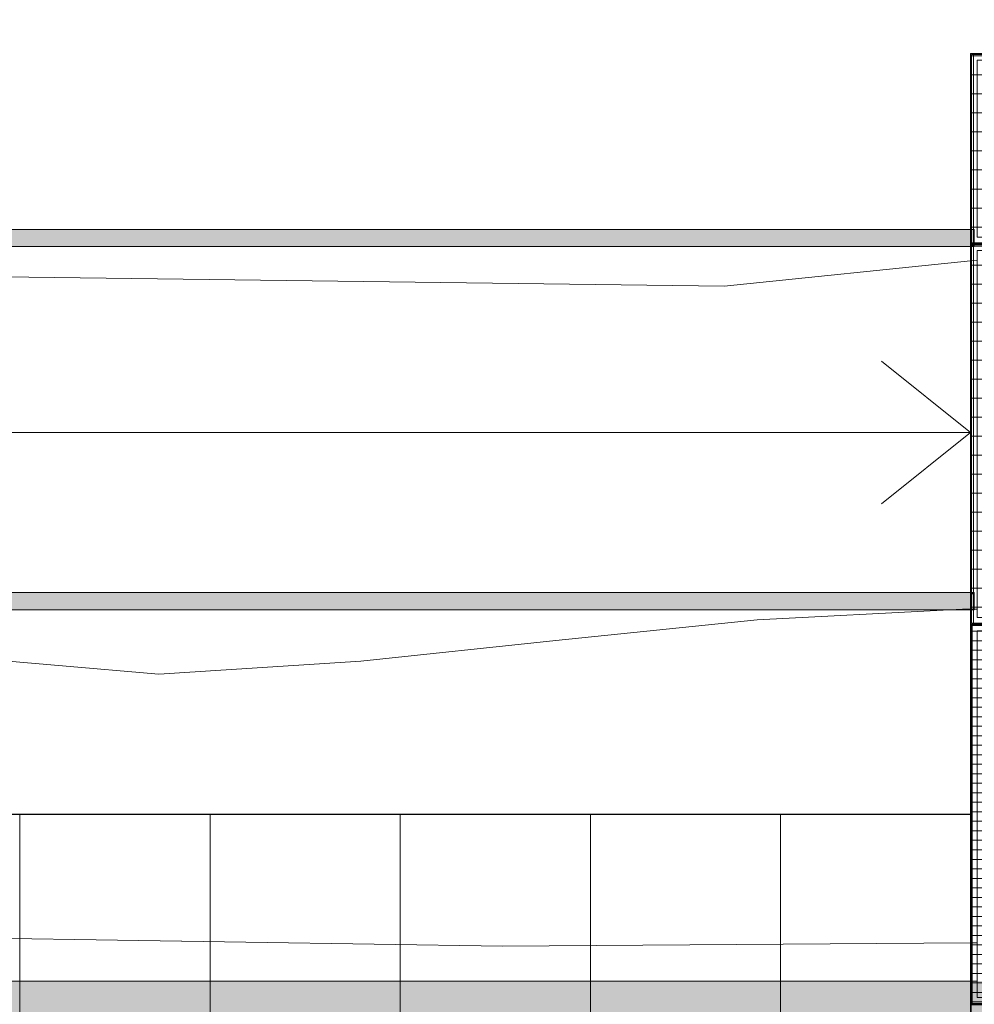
# Model space of a CAD drawing. Header units: metres. Extents: x -373759 to -373409, y 810976 to 811228.
# Tile 39 of 153: x -373633.38 to -373628.36, y 811115.88 to 811121.06. Entities that reach past the tile are written whole.
import ezdxf

# ---------------------------------------------------------------- set-up
doc = ezdxf.new("R2010")
doc.units = ezdxf.units.M
doc.header["$XCLIPFRAME"] = 2
for name, color, linetype, lineweight, true_color in [('A-DETL', 7, 'Continuous', 5, 0x00a600), ('BASE ALAMEDA JULIO MULLER 1_explodidoR01_dwg', 7, 'Continuous', 5, 0x767676), ('Curva_Intermediária', 7, 'Continuous', 9, 0x656565), ('Curva_Mestra', 7, 'Continuous', 40, 0xa55200)]:
    doc.layers.add(name, color=color, linetype=linetype, lineweight=lineweight, true_color=true_color)
for name, color, linetype, lineweight in [('A-FLOR', 7, 'Continuous', 5), ('A-GENM', 7, 'Continuous', 5), ('I-WALL', 7, 'Continuous', 5), ('S-BEAM', 7, 'Continuous', 5)]:
    doc.layers.add(name, color=color, linetype=linetype, lineweight=lineweight)
picture_1 = doc.add_image_def('image1.jpg', size_in_pixel=(999, 584))

# ---------------------------------------------------------------- blocks, each defined once
blk = doc.blocks.new('BASE ALAMEDA JULIO MULLER 1_explodidoR01_dwg-478056-PISTA INFERIOR PARTE 1')
at = {"layer": 'Curva_Intermediária', "color": 9, "lineweight": 5, "true_color": 0xc0c0c0}
for p, q in [((-1897.7, 893013.6), (-1901.5, 893014.8)), ((-1885.3, 893009.9), (-1897.5, 893013.6)), ((-1869.4, 893005.1), (-1884.6, 893009.7)), ((-2377.1, 891325.1), (-2381.1, 891326.2)), ((-2373.4, 891324.1), (-2376.3, 891324.9)), ((-2347.4, 891316.9), (-2373.4, 891324.1))]:
    blk.add_line(p, q, dxfattribs=at)
at = {"layer": 'Curva_Intermediária', "color": 9, "lineweight": 5, "true_color": 0xc0c0c0, "flags": 128}
for points in [[(-2010.6, 893042.7), (-2998.5, 893267.2), (-4046.5, 893451.2), (-5062.5, 893627.2), (-6102.5, 893851.2), (-7094.5, 894227.2), (-8118.5, 894523.2), (-9134.5, 894867.2), (-10134.5, 895131.2), (-11086.5, 895451.2), (-12094.5, 895779.2), (-13086.5, 896099.2), (-14110.5, 896411.2), (-15150.5, 896683.2), (-16206.5, 896947.2), (-17246.5, 897251.2), (-18286.5, 897539.2), (-19278.5, 897739.2), (-20270.5, 898011.2), (-21246.5, 898339.2), (-22230.5, 898731.2)], [(-2381.1, 891326.2), (-4754.5, 891981.2), (-9282.5, 893341.2), (-13522.5, 894429.2), (-17362.5, 895565.2), (-17759.7, 895478.9)], [(-1902.3, 893015), (-1942.5, 893027.2), (-2010.6, 893042.7)]]:
    blk.add_lwpolyline(points, dxfattribs=at)
at = {"layer": 'Curva_Mestra', "color": 9, "lineweight": 5, "true_color": 0xc0c0c0}
for p, q in [((-1402.1, 894778), (-1397.4, 894777.2)), ((-1396.1, 894777), (-1367.7, 894772))]:
    blk.add_line(p, q, dxfattribs=at)
at = {"layer": 'Curva_Mestra', "color": 9, "lineweight": 5, "true_color": 0xc0c0c0, "flags": 128}
blk.add_lwpolyline([(-12621.6, 898036.7), (-10470.5, 897211.2), (-6582.5, 896163.2), (-2686.5, 895003.2), (-1402.4, 894778.1)], dxfattribs=at)
blk = doc.blocks.new('_EST_ PLACA PISO ESTRUTURAL MEIO - _EST_ PLACA PISO ESTRUTURAL MEIO-V89-PISTA INFERIOR PARTE 1')
at = {"layer": 'A-GENM', "color": 253, "true_color": 0xaaaaaa}
for p, q in [((-1000, 500), (-1000, -500)), ((-997.5, 500), (997.5, 500)), ((-875.8, 500), (-997.5, 500)), ((-997.5, 498.7), (-997.5, 500)), ((-997.5, 500), (-997.5, 498.7)), ((997.5, 497.5), (-997.5, 497.5)), ((-997.5, 497.5), (997.5, 497.5)), ((-997.5, 497.5), (-997.5, -497.5)), ((-997.5, 497.5), (-997.5, -497.5)), ((-997.5, -497.5), (-997.5, 497.5)), ((-997.5, 497.5), (-997.5, -497.5)), ((-842.5, 500), (-875.8, 500)), ((-875.8, 497.5), (-875.8, -497.5)), ((842.5, 500), (-842.5, 500)), ((-842.5, -497.5), (-842.5, 497.5)), ((875.8, 500), (842.5, 500)), ((842.5, 500), (842.5, 498.7)), ((842.5, 497.5), (842.5, -497.5)), ((997.5, 500), (875.8, 500)), ((875.8, 500), (875.8, 498.7)), ((875.8, 497.5), (875.8, -497.5)), ((997.5, 500), (997.5, 498.7)), ((997.5, 500), (997.5, 498.7)), ((997.5, -497.5), (997.5, 497.5)), ((997.5, 497.5), (997.5, -497.5)), ((997.5, 497.5), (997.5, -497.5)), ((997.5, 497.5), (997.5, -497.5)), ((1000, 500), (1000, 498.7)), ((1000, 498.7), (1000, -500)), ((997.5, -497.5), (-997.5, -497.5)), ((-997.5, -497.5), (997.5, -497.5)), ((-997.5, -500), (-875.8, -500)), ((997.5, -500), (-997.5, -500)), ((-875.8, -500), (-842.5, -500)), ((-842.5, -500), (842.5, -500)), ((842.5, -500), (875.8, -500)), ((875.8, -500), (997.5, -500))]:
    blk.add_line(p, q, dxfattribs=at)
blk = doc.blocks.new('_EME_ GRADEX PISO 2X1  - _EME_ GRADEX PISO 2X1 -3581268-PISTA INFERIOR PARTE 1')
at = {"layer": 'A-GENM', "true_color": 0xaaaaaa}
h = blk.add_hatch(dxfattribs=at)
h.set_pattern_fill('FP_3', color=253, style=0, pattern_type=2)
h.set_pattern_definition([(0, (0, 0), (0, 100), []), (90, (0, 0), (-50, 3e-15), [])])
h.paths.add_polyline_path([(5, -992), (1992, -992), (1992, -8), (5, -8)], flags=0)
at = {"layer": 'A-GENM', "color": 253, "true_color": 0xaaaaaa}
for p, q in [((2000, 0), (0, 0)), ((0, 0), (0, -1000)), ((0, -998.7), (0, 0)), ((0, 0), (997.5, 0)), ((997.5, 0), (2000, 0)), ((2000, -1000), (2000, 0)), ((5, -5), (1995, -5)), ((5, -995), (5, -5)), ((5, -5), (1995, -5)), ((5, -8), (5, -5)), ((5, -992), (5, -8)), ((1992, -8), (5, -8)), ((5, -8), (5, -992)), ((5, -992), (5, -8)), ((5, -8), (1992, -8)), ((1965, -35), (35, -35)), ((35, -35), (35, -965)), ((35, -965), (35, -35)), ((35, -35), (1965, -35)), ((1965, -965), (1965, -35)), ((1965, -35), (1965, -965)), ((1992, -992), (1992, -8)), ((1992, -8), (1992, -992)), ((1995, -5), (1995, -995)), ((1995, -5), (1995, -995)), ((2000, 0), (2000, -998.7)), ((35, -965), (1965, -965)), ((1965, -965), (35, -965)), ((0, -1000), (0, -998.7)), ((0, -1000), (2000, -1000)), ((2000, -1000), (0, -1000)), ((5, -995), (5, -992)), ((5, -992), (1992, -992)), ((1992, -992), (5, -992)), ((1995, -995), (5, -995)), ((1995, -995), (5, -995)), ((2000, -998.7), (2000, -1000))]:
    blk.add_line(p, q, dxfattribs=at)
blk = doc.blocks.new('_EME_ GRADEX PISO 3X1  - _EME_ GRADEX PISO 3X1 -V182-PISTA INFERIOR PARTE 1')
at = {"layer": 'A-GENM', "true_color": 0xaaaaaa}
h = blk.add_hatch(dxfattribs=at)
h.set_pattern_fill('FP_1', color=253, style=0, pattern_type=2)
h.set_pattern_definition([(270, (3125.54, 1874.46), (100, 6e-15), []), (0, (3125.54, 1874.46), (0, 50), [])])
h.paths.add_polyline_path([(0, -1000), (3000, -998.7), (3000, 0), (0, 0), (0, -998.7)], flags=0)
at = {"layer": 'A-GENM', "color": 253, "true_color": 0xaaaaaa}
for p, q in [((0, -998.7), (0, 0)), ((0, 0), (75, 0)), ((2000, 0), (0, 0)), ((0, 0), (0, -1000)), ((0, -998.7), (0, 0)), ((0, 0), (75, 0)), ((3000, 0), (0, 0)), ((0, 0), (0, -1000)), ((75, 0), (2000, 0)), ((75, 0), (2075, 0)), ((2000, 0), (2000, -998.7)), ((2000, -1000), (2000, 0)), ((2075, 0), (3000, 0)), ((3000, 0), (3000, -998.7)), ((3000, -1000), (3000, 0)), ((5, -5), (1995, -5)), ((5, -995), (5, -5)), ((5, -5), (1995, -5)), ((5, -995), (5, -5)), ((1965, -35), (35, -35)), ((35, -35), (35, -965)), ((35, -965), (35, -35)), ((35, -35), (1965, -35)), ((1965, -965), (1965, -35)), ((1965, -35), (1965, -965)), ((1995, -5), (1995, -995)), ((1995, -5), (1995, -995)), ((2000, -998.7), (2000, 0)), ((2000, 0), (2075, 0)), ((3000, 0), (2000, 0)), ((2000, 0), (2000, -1000)), ((2005, -5), (2995, -5)), ((2005, -995), (2005, -5)), ((2005, -5), (2995, -5)), ((2005, -995), (2005, -5)), ((2965, -35), (2035, -35)), ((2035, -35), (2035, -965)), ((2035, -965), (2035, -35)), ((2035, -35), (2965, -35)), ((2075, 0), (3000, 0)), ((2965, -965), (2965, -35)), ((2965, -35), (2965, -965)), ((2995, -5), (2995, -995)), ((2995, -5), (2995, -995)), ((3000, 0), (3000, -998.7)), ((3000, -1000), (3000, 0)), ((35, -965), (1965, -965)), ((1965, -965), (35, -965)), ((2035, -965), (2965, -965)), ((2965, -965), (2035, -965)), ((0, -1000), (0, -998.7)), ((0, -1000), (0, -998.7)), ((2000, -1000), (0, -1000)), ((0, -1000), (2000, -1000)), ((3000, -1000), (0, -1000)), ((0, -1000), (3000, -1000)), ((1995, -995), (5, -995)), ((1995, -995), (5, -995)), ((2000, -998.7), (2000, -1000)), ((2000, -1000), (2000, -998.7)), ((3000, -1000), (2000, -1000)), ((2000, -1000), (3000, -1000)), ((2995, -995), (2005, -995)), ((2995, -995), (2005, -995)), ((3000, -998.7), (3000, -1000)), ((3000, -998.7), (3000, -1000))]:
    blk.add_line(p, q, dxfattribs=at)
blk = doc.blocks.new('PFC-Parallel Flange Channel - 90x300-3727853-PISTA INFERIOR PARTE 1')
at = {"layer": 'S-BEAM', "true_color": 0xff8080, "transparency": 33554432}
for points in [[(-252132.4, 857941.7), (-252132.4, 858031.7), (-266707.4, 858031.8), (-266707.4, 857941.8), (-252132.4, 857941.7)], [(-252114.7, 857960.2), (-252114.9, 858031.7), (-266689.7, 858031.8), (-266689.7, 857960.3), (-252114.9, 857960.2)], [(-252127.4, 857948.2), (-252115.4, 857948.2), (-252114.9, 857960.2), (-266689.7, 857960.3), (-266690.4, 857948.3), (-252130.9, 857948.2)]]:
    blk.add_hatch(color=11, dxfattribs=at).paths.add_polyline_path(points, flags=0)
h = blk.add_hatch(color=11, dxfattribs=at)
h.paths.add_polyline_path([(-252132.4, 857941.7), (-252131.6, 857961.7), (-252132.4, 857951.7)], flags=0)
h.paths.add_polyline_path([(-252113.9, 857941.7), (-252115.4, 857948.2), (-252130.9, 857948.2), (-252132.3, 857941.7), (-252117.4, 857941.7)], flags=0)
at = {"layer": 'S-BEAM', "color": 1, "true_color": 0xff0000}
for p, q in [((-252132.4, 858031.7), (-266707.4, 858031.8)), ((-252132.4, 858031.7), (-266706.6, 858031.8)), ((-252132.4, 858031.7), (-266689.7, 858031.8)), ((-252132.4, 858031.7), (-266688.9, 858031.8)), ((-252131.6, 858031.7), (-252132.4, 858031.7)), ((-252132.4, 858031.7), (-252132.4, 857941.7)), ((-252131.6, 857960.2), (-252131.6, 858031.7)), ((-252127.7, 858031.7), (-252131.6, 858031.7)), ((-252127.7, 858031.7), (-252131.6, 858031.7)), ((-252114.7, 858031.7), (-252127.4, 858031.7)), ((-252114.7, 858031.7), (-252127.4, 858031.7)), ((-252113.9, 858031.7), (-252114.7, 858031.7)), ((-252114.7, 858031.7), (-252114.7, 857962.1)), ((-252113.9, 857962.1), (-252113.9, 858031.7)), ((-252113.9, 857956.8), (-252113.9, 857961.7)), ((-252113.9, 857951.7), (-252113.9, 857956.6)), ((-266707.4, 857941.8), (-252132.4, 857941.7)), ((-252132.4, 857941.7), (-266688.9, 857941.8)), ((-252132.3, 857941.7), (-252127.4, 857941.7)), ((-252127.4, 857941.7), (-252132.3, 857941.7)), ((-252127.4, 857948.2), (-252130.9, 857948.2)), ((-252115.4, 857948.2), (-252127.3, 857948.2)), ((-252127.2, 857941.7), (-252113.9, 857941.7)), ((-252113.9, 857941.7), (-252127.2, 857941.7)), ((-252113.9, 857941.7), (-252113.9, 857951.3))]:
    blk.add_line(p, q, dxfattribs=at)
for centre, start_param, end_param in [((-252130.9, 857960.2), 1.976667, 3.141593), ((-252115.4, 857960.2), 3.926991, 4.379989), ((-252115.4, 857960.2), 4.396389, 4.712389), ((-252115.4, 857960.2), 3.141593, 3.836236)]:
    blk.add_ellipse(centre, major_axis=(0, 12), ratio=0.061632, start_param=start_param, end_param=end_param, dxfattribs=at)
blk = doc.blocks.new('PFC-Parallel Flange Channel - 90x300-V325-PISTA INFERIOR PARTE 1')
at = {"layer": 'S-BEAM', "true_color": 0xff8080, "transparency": 33554432}
for points in [[(-252132.4, 856031.7), (-252132.4, 856121.7), (-266707.4, 856121.8), (-266707.4, 856031.8), (-252403.3, 856031.7)], [(-252114.7, 856103.2), (-252115.4, 856115.2), (-266690.4, 856115.3), (-266689.7, 856103.3), (-252127.4, 856103.2)], [(-252114.7, 856031.7), (-252114.7, 856103.2), (-266689.7, 856103.2), (-266687.8, 856031.8), (-252127.4, 856031.7)], [(-252115.4, 856115.2), (-252113.9, 856121.7), (-252132.4, 856121.6), (-252130.9, 856115.2), (-252127.4, 856115.2)]]:
    blk.add_hatch(color=11, dxfattribs=at).paths.add_polyline_path(points, flags=0)
at = {"layer": 'S-BEAM', "color": 1, "true_color": 0xff0000}
for p, q in [((-252132.4, 856121.7), (-266707.4, 856121.8)), ((-266688.9, 856121.8), (-252132.4, 856121.7)), ((-252132.4, 856121.7), (-252132.4, 856031.7)), ((-252127.8, 856121.7), (-252132.4, 856121.7)), ((-252132.4, 856121.7), (-252127.8, 856121.7)), ((-252131.6, 856031.7), (-252131.6, 856103.2)), ((-252130.9, 856115.2), (-252127.8, 856115.2)), ((-252113.9, 856121.7), (-252127.4, 856121.7)), ((-252127.4, 856121.7), (-252113.9, 856121.7)), ((-252127.4, 856115.2), (-252115.4, 856115.2)), ((-252114.7, 856103.2), (-252114.7, 856031.7)), ((-252113.9, 856031.7), (-252113.9, 856121.7)), ((-266707.4, 856031.8), (-252132.4, 856031.7)), ((-266706.6, 856031.8), (-252132.4, 856031.7)), ((-266689.7, 856031.8), (-252132.4, 856031.7)), ((-266688.9, 856031.8), (-252132.4, 856031.7)), ((-252132.4, 856031.7), (-252131.6, 856031.7)), ((-252131.6, 856031.7), (-252127.6, 856031.7)), ((-252131.6, 856031.7), (-252127.6, 856031.7)), ((-252127.4, 856031.7), (-252114.7, 856031.7)), ((-252127.4, 856031.7), (-252114.7, 856031.7)), ((-252114.7, 856031.7), (-252113.9, 856031.7))]:
    blk.add_line(p, q, dxfattribs=at)
for centre, start_param, end_param in [((-252130.9, 856103.2), 0.785398, 1.570796), ((-252130.9, 856103.2), 0, 0.785398), ((-252115.4, 856103.2), 4.712389, 6.283185)]:
    blk.add_ellipse(centre, major_axis=(0, 12), ratio=0.061632, start_param=start_param, end_param=end_param, dxfattribs=at)
blk = doc.blocks.new('_EST_ PLACA PISO ESTRUTURAL BORDA - _EST_ PLACA PISO ESTRUTURAL BORDA-3724240-PISTA INFERIOR PARTE 1')
at = {"layer": 'A-GENM', "color": 253, "true_color": 0xaaaaaa}
for p, q in [((-1000, -500), (-1000, 500)), ((1997.5, 500), (-997.5, 500)), ((-997.5, 500), (1997.5, 500)), ((-997.5, 500), (-997.5, -500)), ((-997.5, 500), (-997.5, -500)), ((-997.5, 500), (1997.5, 500)), ((-875.8, 500), (-997.5, 500)), ((-997.5, -500), (-997.5, 500)), ((-997.5, 500), (-997.5, -500)), ((-842.5, 500), (-875.8, 500)), ((-875.8, 500), (-875.8, -500)), ((842.5, 500), (-842.5, 500)), ((-842.5, -500), (-842.5, 500)), ((875.8, 500), (842.5, 500)), ((842.5, 500), (842.5, -500)), ((1997.5, 500), (875.8, 500)), ((875.8, 500), (875.8, -500)), ((1997.5, -500), (1997.5, 500)), ((1997.5, 500), (1997.5, -500)), ((1997.5, 500), (1997.5, -500)), ((1997.5, 500), (1997.5, -500)), ((2000, -500), (2000, 500)), ((1997.5, -500), (-997.5, -500)), ((-997.5, -500), (1997.5, -500)), ((-997.5, -500), (-875.8, -500)), ((1997.5, -500), (-997.5, -500)), ((-875.8, -500), (-842.5, -500)), ((-842.5, -500), (842.5, -500)), ((842.5, -500), (875.8, -500)), ((875.8, -500), (1997.5, -500))]:
    blk.add_line(p, q, dxfattribs=at)
blk = doc.blocks.new('_EST_ PLACA PISO ESTRUTURAL BORDA - _EST_ PLACA PISO ESTRUTURAL BORDA-V335-PISTA INFERIOR PARTE 1')
at = {"layer": 'A-GENM', "color": 253, "true_color": 0xaaaaaa}
for p, q in [((-1000, 500), (-1000, -500)), ((1997.5, 500), (-997.5, 500)), ((-997.5, 500), (1997.5, 500)), ((-997.5, 500), (-997.5, -500)), ((-997.5, 500), (-997.5, -500)), ((-997.5, 500), (1997.5, 500)), ((-875.8, 500), (-997.5, 500)), ((-997.5, -500), (-997.5, 500)), ((-997.5, 500), (-997.5, -500)), ((-842.5, 500), (-875.8, 500)), ((-875.8, 500), (-875.8, -500)), ((842.5, 500), (-842.5, 500)), ((-842.5, -500), (-842.5, 500)), ((875.8, 500), (842.5, 500)), ((842.5, 500), (842.5, -500)), ((1997.5, 500), (875.8, 500)), ((875.8, 500), (875.8, -500)), ((1997.5, -500), (1997.5, 500)), ((1997.5, 500), (1997.5, -500)), ((1997.5, 500), (1997.5, -500)), ((1997.5, 500), (1997.5, -500)), ((2000, 500), (2000, -500)), ((1997.5, -500), (-997.5, -500)), ((-997.5, -500), (1997.5, -500)), ((-997.5, -500), (-875.8, -500)), ((1997.5, -500), (-997.5, -500)), ((-875.8, -500), (-842.5, -500)), ((-842.5, -500), (842.5, -500)), ((842.5, -500), (875.8, -500)), ((875.8, -500), (1997.5, -500))]:
    blk.add_line(p, q, dxfattribs=at)
blk = doc.blocks.new('_EST_ PLACA PISO ESTRUTURAL BORDA - _EST_ PLACA PISO ESTRUTURAL BORDA-V336-PISTA INFERIOR PARTE 1')
at = {"layer": 'A-GENM', "color": 253, "true_color": 0xaaaaaa}
for p, q in [((-1000, 500), (-1000, -500)), ((1997.5, 500), (-997.5, 500)), ((-997.5, 500), (1997.5, 500)), ((-997.5, 500), (-997.5, -500)), ((-997.5, 500), (-997.5, -500)), ((-997.5, 500), (1997.5, 500)), ((-875.8, 500), (-997.5, 500)), ((-997.5, -500), (-997.5, 500)), ((-997.5, 500), (-997.5, -500)), ((-842.5, 500), (-875.8, 500)), ((-875.8, 500), (-875.8, -500)), ((842.5, 500), (-842.5, 500)), ((-842.5, -500), (-842.5, 500)), ((875.8, 500), (842.5, 500)), ((842.5, 500), (842.5, -500)), ((1997.5, 500), (875.8, 500)), ((875.8, 500), (875.8, -500)), ((1997.5, -500), (1997.5, 500)), ((1997.5, 500), (1997.5, -500)), ((1997.5, 500), (1997.5, -500)), ((1997.5, 500), (1997.5, -500)), ((2000, 500), (2000, -500)), ((1997.5, -500), (-997.5, -500)), ((-997.5, -500), (1000, -500)), ((-997.5, -500), (-875.8, -500)), ((1000, -500), (-997.5, -500)), ((-875.8, -500), (-842.5, -500)), ((-842.5, -500), (842.5, -500)), ((842.5, -500), (875.8, -500)), ((875.8, -500), (997.5, -500)), ((1000, -500), (1997.5, -500)), ((1000, -500), (1997.5, -500)), ((1997.5, -500), (1000, -500))]:
    blk.add_line(p, q, dxfattribs=at)

msp = doc.modelspace()

# ---------------------------------------------------------------- hatches: boundary and pattern name
at = {"layer": 'I-WALL', "true_color": 0x808080}
h = msp.add_hatch(color=8, dxfattribs=at)
h.paths.add_polyline_path([(-373594.3824, 811116.0061), (-373657.6679, 811116.0063), (-373657.6679, 811115.7563), (-373594.3824, 811115.7561)], flags=0)
h.paths.add_polyline_path([(-373593.3957, 811115.7561), (-373593.3957, 811116.0061), (-373594.3824, 811116.0061), (-373594.3824, 811115.7561)], flags=0)
h.paths.add_polyline_path([(-373626.7489, 811115.8812), (-373626.7489, 811115.8812), (-373626.3904, 811115.8812)], flags=0)
h.paths.add_polyline_path([(-373628.3824, 811115.8887), (-373628.3824, 811115.8887), (-373628.3824, 811116.0062)], flags=0)

# ---------------------------------------------------------------- linework, layer by layer
at = {"layer": 'A-DETL', "color": 7}
for p, q in [((-373628.3824, 811118.8918), (-373628.8506, 811119.267)), ((-373630.6277, 811118.8918), (-373642.9898, 811118.8918)), ((-373642.9898, 811118.8918), (-373628.3824, 811118.8918)), ((-373628.3824, 811118.8918), (-373628.8506, 811118.5166))]:
    msp.add_line(p, q, dxfattribs=at)
at = {"layer": 'A-FLOR'}
for p, q in [((-373642.9574, 811119.9588), (-373628.3824, 811119.9587)), ((-373628.3824, 811119.9587), (-373628.3824, 811117.9587)), ((-373628.3824, 811117.9587), (-373642.9574, 811117.9588))]:
    msp.add_line(p, q, dxfattribs=at)
at = {"layer": 'I-WALL'}
for p, q in [((-373655.3824, 811116.0063), (-373628.3824, 811116.0062)), ((-373628.3824, 811116.0062), (-373628.3777, 811116.0062)), ((-373628.3774, 811116.0062), (-373628.3487, 811116.0062))]:
    msp.add_line(p, q, dxfattribs=at)

# ---------------------------------------------------------------- block references
at = {"layer": 'A-GENM', "color": 253, "true_color": 0xaaaaaa}
for name, p, xscale, yscale, zscale, rotation in [('_EME_ GRADEX PISO 3X1  - _EME_ GRADEX PISO 3X1 -V182-PISTA INFERIOR PARTE 1', (-373628.3824, 811117.8837), 0.001, 0.001, 0.001, 89.99971691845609), ('_EME_ GRADEX PISO 2X1  - _EME_ GRADEX PISO 2X1 -3581268-PISTA INFERIOR PARTE 1', (-373628.3824, 811115.8837), 0.001, 0.001, 0.001, 89.99971691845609), ('_EST_ PLACA PISO ESTRUTURAL BORDA - _EST_ PLACA PISO ESTRUTURAL BORDA-3724240-PISTA INFERIOR PARTE 1', (-373633.8824, 811114.8837), 0.001, 0.001, 0.001, 89.99971691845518), ('_EST_ PLACA PISO ESTRUTURAL BORDA - _EST_ PLACA PISO ESTRUTURAL BORDA-V335-PISTA INFERIOR PARTE 1', (-373632.8824, 811114.8837), 0.001, 0.001, 0.001, 89.99971691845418), ('_EST_ PLACA PISO ESTRUTURAL BORDA - _EST_ PLACA PISO ESTRUTURAL BORDA-3724240-PISTA INFERIOR PARTE 1', (-373631.8824, 811114.8837), 0.001, 0.001, 0.001, 89.99971691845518), ('_EST_ PLACA PISO ESTRUTURAL BORDA - _EST_ PLACA PISO ESTRUTURAL BORDA-V335-PISTA INFERIOR PARTE 1', (-373630.8824, 811114.8837), 0.001, 0.001, 0.001, 89.99971691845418), ('_EST_ PLACA PISO ESTRUTURAL BORDA - _EST_ PLACA PISO ESTRUTURAL BORDA-3724240-PISTA INFERIOR PARTE 1', (-373629.8824, 811114.8837), 0.001, 0.001, 0.001, 89.99971691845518), ('_EST_ PLACA PISO ESTRUTURAL BORDA - _EST_ PLACA PISO ESTRUTURAL BORDA-V336-PISTA INFERIOR PARTE 1', (-373628.8824, 811114.8837), 0.001, 0.001, 0.001, 89.99971691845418), ('_EST_ PLACA PISO ESTRUTURAL MEIO - _EST_ PLACA PISO ESTRUTURAL MEIO-V89-PISTA INFERIOR PARTE 1', (-373627.8824, 811114.8837), 0.001000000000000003, 0.001000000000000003, 0.001000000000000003, 269.9997169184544)]:
    msp.add_blockref(name, p, dxfattribs=dict(at, xscale=xscale, yscale=yscale, zscale=zscale, rotation=rotation))
at = {"layer": 'BASE ALAMEDA JULIO MULLER 1_explodidoR01_dwg', "color": 9, "true_color": 0xc0c0c0, "xscale": 0.0009999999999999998, "yscale": 0.0009999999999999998, "zscale": 0.0009999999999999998, "rotation": 15.8306522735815}
msp.add_blockref('BASE ALAMEDA JULIO MULLER 1_explodidoR01_dwg-478056-PISTA INFERIOR PARTE 1', (-373382.9422, 810259.3357), dxfattribs=at)
at = {"layer": 'S-BEAM', "color": 1, "true_color": 0xff0000, "xscale": 0.001, "yscale": 0.001, "zscale": 0.001}
for name in ['PFC-Parallel Flange Channel - 90x300-3727853-PISTA INFERIOR PARTE 1', 'PFC-Parallel Flange Channel - 90x300-V325-PISTA INFERIOR PARTE 1']:
    msp.add_blockref(name, (-373376.25, 810261.927), dxfattribs=at)

# ---------------------------------------------------------------- pictures from other files: only their frames are drawn
image = msp.add_image(picture_1, insert=(-373760.7975, 810990.6628), size_in_units=(351.8083, 205.6617))
image.set_boundary_path([(4.5384, 95.0127), (998.5, 423.3533)])
image.dxf.flags = 15

doc.saveas('drawing.dxf')
